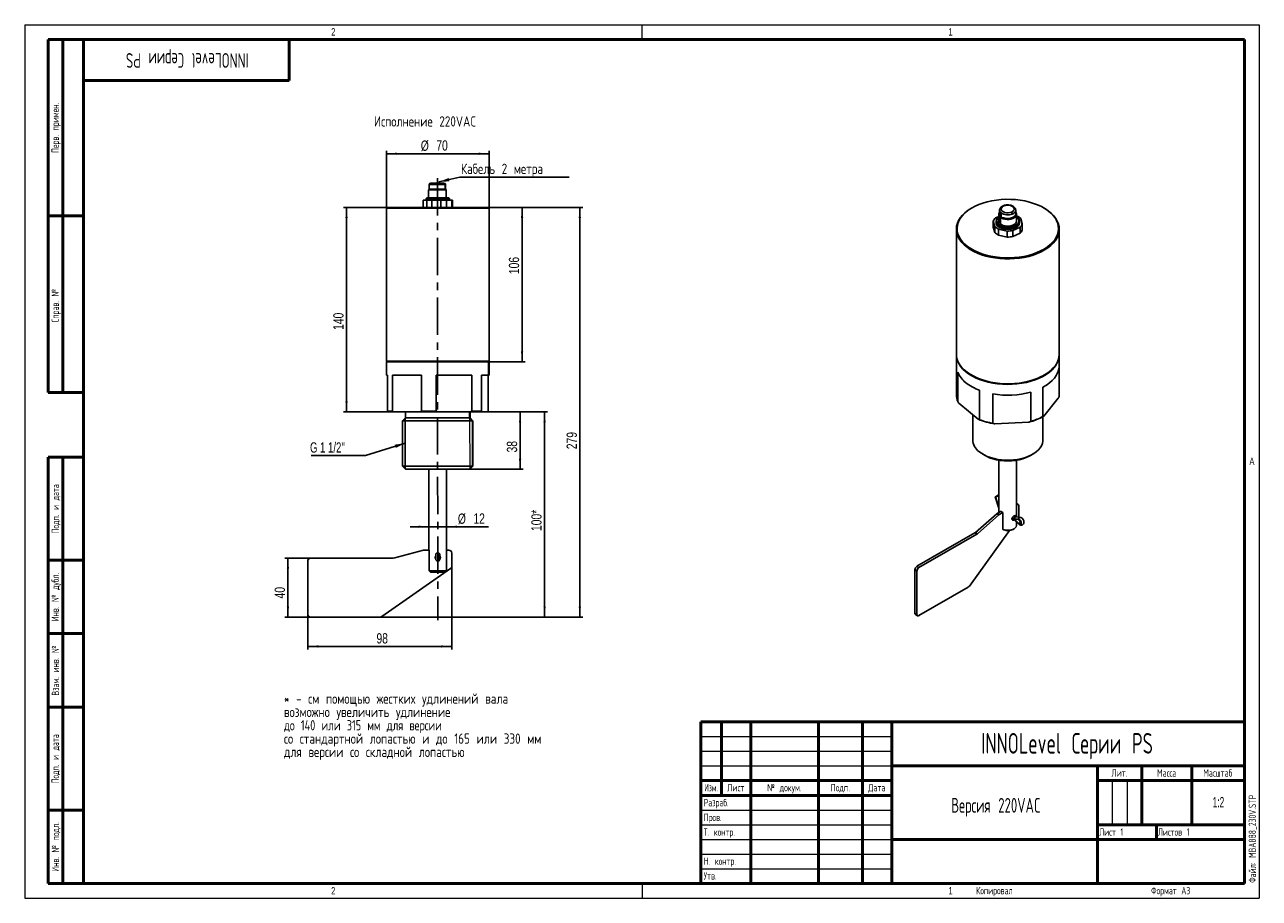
# Model space of a CAD drawing. Header units: millimetres. Extents: x 0 to 420, y 0 to 297.
import ezdxf

# ---------------------------------------------------------------- set-up
doc = ezdxf.new("R2010")
doc.units = ezdxf.units.MM
doc.header["$PDSIZE"] = -1
doc.linetypes.add('CENTERX2', pattern=[20.32, 12.7, -2.54, 2.54, -2.54])
doc.layers.add('ОСЕВЫЕ', color=7, linetype='Continuous')
doc.layers.add('ОСНОВНОЙ', color=7, linetype='Continuous', lineweight=25)
doc.styles.add('SLDTEXTSTYLE0', font='TXT', dxfattribs={"width": 0.75, "bigfont": 'bigfont'})
doc.styles.add('SLDTEXTSTYLE1', font='TXT', dxfattribs={"width": 0.696429, "bigfont": 'bigfont'})
doc.styles.add('SLDTEXTSTYLE2', font='TXT', dxfattribs={"width": 0.605, "bigfont": 'bigfont'})
doc.styles.add('SLDTEXTSTYLE3', font='TXT', dxfattribs={"width": 0.620146, "bigfont": 'bigfont'})
doc.styles.add('SLDTEXTSTYLE4', font='TXT', dxfattribs={"width": 0.605})
doc.styles.add('SLDTEXTSTYLE5', font='TXT', dxfattribs={"width": 0.559127, "bigfont": 'bigfont'})
doc.styles.add('SLDTEXTSTYLE6', font='TXT', dxfattribs={"width": 0.75})
doc.styles.add('SLDTEXTSTYLE7', font='TXT', dxfattribs={"width": 0.694444})
doc.dimstyles.new('SLDDIMSTYLE0', dxfattribs={"dimtxt": 3.5, "dimasz": 3.556, "dimexe": 0, "dimexo": 0.0625, "dimgap": 0.875, "dimtad": 1, "dimdec": 0, "dimlfac": 2, "dimrnd": 1e-09, "dimzin": 12, "dimdsep": 46, "dimtxsty": 'SLDTEXTSTYLE6', "dimsah": 1, "dimcen": 0.09, "dimadec": 0, "dimazin": 3, "dimtfac": 1, "dimtdec": 0, "dimtofl": 0, "dimtmove": 0, "dimatfit": 3, "dimfxl": 0, "dimfrac": 2, "dimtolj": 1, "dimtzin": 12, "dimarcsym": 0})
doc.dimstyles.new('SLDDIMSTYLE1', dxfattribs={"dimtxt": 3.5, "dimasz": 3.556, "dimexe": 0, "dimexo": 0.0625, "dimgap": 0.875, "dimtad": 1, "dimdec": 0, "dimlfac": 2, "dimrnd": 1e-09, "dimzin": 12, "dimdsep": 46, "dimtxsty": 'SLDTEXTSTYLE6', "dimsah": 1, "dimcen": 0.09, "dimadec": 0, "dimazin": 3, "dimtfac": 1, "dimtdec": 0, "dimtmove": 0, "dimatfit": 0, "dimfxl": 0, "dimfrac": 2, "dimtolj": 1, "dimtzin": 12, "dimarcsym": 0})
doc.dimstyles.new('SLDDIMSTYLE2', dxfattribs={"dimtxt": 0.18, "dimasz": 3.556, "dimexe": 0, "dimexo": 0.0625, "dimgap": 0, "dimtad": 0, "dimtih": 1, "dimtoh": 1, "dimdec": 0, "dimrnd": 1e-09, "dimzin": 0, "dimdsep": 46, "dimtxsty": 'Standard', "dimsah": 1, "dimcen": 0.09, "dimadec": 0, "dimazin": 0, "dimtfac": 3.556, "dimtdec": 0, "dimtofl": 0, "dimtmove": 0, "dimatfit": 3, "dimfxl": 0, "dimfrac": 2, "dimtolj": 1, "dimtzin": 0, "dimarcsym": 0})
doc.dimstyles.new('SLDDIMSTYLE3', dxfattribs={"dimtxt": 0.18, "dimasz": 3.556, "dimexe": 0, "dimexo": 0.0625, "dimgap": 0, "dimtad": 0, "dimtih": 1, "dimtoh": 1, "dimdec": 0, "dimrnd": 1e-09, "dimzin": 0, "dimdsep": 46, "dimtxsty": 'Standard', "dimsah": 1, "dimcen": 0.09, "dimadec": 0, "dimazin": 0, "dimtfac": 3.556, "dimtdec": 0, "dimtofl": 0, "dimtmove": 0, "dimatfit": 3, "dimfxl": 0, "dimfrac": 2, "dimtolj": 1, "dimtzin": 0, "dimarcsym": 0})

# ---------------------------------------------------------------- blocks, each defined once
blk = doc.blocks.new('SW_NOTE_0')
at = {"layer": 'ОСЕВЫЕ', "color": 0, "char_height": 3.5, "attachment_point": 1}
for s, insert, style in [('* - см помощью жестких удлинений вала', (0, 4.51), 'SLDTEXTSTYLE0'), ('возможно увеличить удлинение', (0, -0.01), 'SLDTEXTSTYLE0'), ('до 140 или 315 мм для версии', (0, -4.54), 'SLDTEXTSTYLE1'), ('со стандартной лопастью и до 165 или 330 мм', (0, -9.07), 'SLDTEXTSTYLE0'), ('для версии со складной лопастью', (0, -13.59), 'SLDTEXTSTYLE0')]:
    blk.add_mtext(s, dxfattribs=dict(at, insert=insert, style=style))
blk = doc.blocks.new('_D')
at = {"layer": 'ОСЕВЫЕ'}
for p, q in [((140.39, 234.87), (108.48, 234.87)), ((109.48, 234.87), (109.48, 165.37)), ((125.63, 165.37), (108.48, 165.37))]:
    blk.add_line(p, q, dxfattribs=at)
for points in [[(109.48, 234.87), (109.1, 231.32), (109.86, 231.32)], [(109.48, 165.37), (109.86, 168.93), (109.1, 168.93)]]:
    blk.add_solid(points, dxfattribs=at)
at = {"layer": 'ОСЕВЫЕ', "insert": (104.97, 193.23), "char_height": 3.5, "attachment_point": 1, "rotation": 90, "style": 'SLDTEXTSTYLE6'}
blk.add_mtext('140', dxfattribs=at)
blk = doc.blocks.new('_D_1')
at = {"layer": 'ОСЕВЫЕ'}
for p, q in [((140.39, 234.87), (170.21, 234.87)), ((169.21, 234.87), (169.21, 182.37)), ((157.76, 182.37), (170.21, 182.37))]:
    blk.add_line(p, q, dxfattribs=at)
for points in [[(169.21, 234.87), (168.83, 231.32), (169.59, 231.32)], [(169.21, 182.37), (169.59, 185.93), (168.83, 185.93)]]:
    blk.add_solid(points, dxfattribs=at)
at = {"layer": 'ОСЕВЫЕ', "insert": (164.7, 212.19), "char_height": 3.5, "attachment_point": 1, "rotation": 90, "style": 'SLDTEXTSTYLE6'}
blk.add_mtext('106', dxfattribs=at)
blk = doc.blocks.new('_D_2')
at = {"layer": 'ОСЕВЫЕ'}
for p, q in [((140.46, 165.37), (169.53, 165.37)), ((168.53, 165.37), (168.53, 145.87)), ((151.31, 145.87), (169.53, 145.87))]:
    blk.add_line(p, q, dxfattribs=at)
for points in [[(168.53, 165.37), (168.15, 161.82), (168.91, 161.82)], [(168.53, 145.87), (168.91, 149.43), (168.15, 149.43)]]:
    blk.add_solid(points, dxfattribs=at)
at = {"layer": 'ОСЕВЫЕ', "insert": (164.02, 151.57), "char_height": 3.5, "attachment_point": 1, "rotation": 90, "style": 'SLDTEXTSTYLE6'}
blk.add_mtext('38', dxfattribs=at)
blk = doc.blocks.new('_D_3')
at = {"layer": 'ОСЕВЫЕ'}
for p, q in [((140.46, 165.37), (177.85, 165.37)), ((176.85, 165.37), (176.85, 95.62)), ((120.97, 95.62), (177.85, 95.62))]:
    blk.add_line(p, q, dxfattribs=at)
for points in [[(176.85, 165.37), (176.47, 161.82), (177.23, 161.82)], [(176.85, 95.62), (177.23, 99.18), (176.47, 99.18)]]:
    blk.add_solid(points, dxfattribs=at)
at = {"layer": 'ОСЕВЫЕ', "insert": (172.34, 124.86), "char_height": 3.5, "attachment_point": 1, "rotation": 90, "style": 'SLDTEXTSTYLE6'}
blk.add_mtext('100*', dxfattribs=at)
blk = doc.blocks.new('_D_4')
at = {"layer": 'ОСЕВЫЕ'}
for p, q in [((140.39, 234.87), (189.85, 234.87)), ((188.85, 234.87), (188.85, 95.62)), ((120.97, 95.62), (189.85, 95.62))]:
    blk.add_line(p, q, dxfattribs=at)
for points in [[(188.85, 234.87), (188.47, 231.32), (189.23, 231.32)], [(188.85, 95.62), (189.23, 99.18), (188.47, 99.18)]]:
    blk.add_solid(points, dxfattribs=at)
at = {"layer": 'ОСЕВЫЕ', "insert": (184.34, 152.68), "char_height": 3.5, "attachment_point": 1, "rotation": 90, "style": 'SLDTEXTSTYLE6'}
blk.add_mtext('279', dxfattribs=at)
blk = doc.blocks.new('_D_5')
at = {"layer": 'ОСЕВЫЕ'}
for p, q in [((123.03, 234.62), (123.03, 254.12)), ((123.03, 253.12), (158.03, 253.12)), ((158.03, 234.62), (158.03, 254.12))]:
    blk.add_line(p, q, dxfattribs=at)
for points in [[(123.03, 253.12), (126.59, 252.74), (126.59, 253.5)], [(158.03, 253.12), (154.47, 253.5), (154.47, 252.74)]]:
    blk.add_solid(points, dxfattribs=at)
at = {"layer": 'ОСЕВЫЕ', "char_height": 3.5, "attachment_point": 1, "style": 'SLDTEXTSTYLE6'}
for s, insert in [('%%c', (134.75, 257.63)), ('70', (140.03, 257.69))]:
    blk.add_mtext(s, dxfattribs=dict(at, insert=insert))
blk = doc.blocks.new('_D_6')
at = {"layer": 'ОСЕВЫЕ'}
for p, q in [((137.53, 126.31), (131.18, 126.31)), ((137.53, 126.31), (143.53, 126.31)), ((143.53, 126.31), (157.82, 126.31))]:
    blk.add_line(p, q, dxfattribs=at)
for points in [[(137.53, 126.31), (133.97, 126.69), (133.97, 125.93)], [(143.53, 126.31), (147.09, 125.93), (147.09, 126.69)]]:
    blk.add_solid(points, dxfattribs=at)
at = {"layer": 'ОСЕВЫЕ', "char_height": 3.5, "attachment_point": 1, "style": 'SLDTEXTSTYLE6'}
for s, insert in [('%%c', (147.37, 130.82)), ('12', (152.64, 130.87))]:
    blk.add_mtext(s, dxfattribs=dict(at, insert=insert))
blk = doc.blocks.new('_D_7')
at = {"layer": 'ОСЕВЫЕ'}
for p, q in [((97.28, 115.62), (88.54, 115.62)), ((89.54, 115.62), (89.54, 95.62)), ((97.28, 95.62), (88.54, 95.62))]:
    blk.add_line(p, q, dxfattribs=at)
for points in [[(89.54, 115.62), (89.16, 112.07), (89.92, 112.07)], [(89.54, 95.62), (89.92, 99.18), (89.16, 99.18)]]:
    blk.add_solid(points, dxfattribs=at)
at = {"layer": 'ОСЕВЫЕ', "insert": (85.03, 101.95), "char_height": 3.5, "attachment_point": 1, "rotation": 90, "style": 'SLDTEXTSTYLE6'}
blk.add_mtext('40', dxfattribs=at)
blk = doc.blocks.new('_D_8')
at = {"layer": 'ОСЕВЫЕ'}
for p, q in [((145.28, 112.89), (145.28, 84.62)), ((96.28, 96.62), (96.28, 84.62)), ((96.28, 85.62), (145.28, 85.62))]:
    blk.add_line(p, q, dxfattribs=at)
for points in [[(96.28, 85.62), (99.84, 85.24), (99.84, 86)], [(145.28, 85.62), (141.72, 86), (141.72, 85.24)]]:
    blk.add_solid(points, dxfattribs=at)
at = {"layer": 'ОСЕВЫЕ', "insert": (119.67, 90.13), "char_height": 3.5, "attachment_point": 1, "style": 'SLDTEXTSTYLE6'}
blk.add_mtext('98', dxfattribs=at)
blk = doc.blocks.new('SW_NOTE_0_1')
at = {"layer": 'ОСЕВЫЕ', "color": 0}
blk.add_line((-18.48, 0), (0, 0), dxfattribs=at)
at = {"layer": 'ОСЕВЫЕ', "color": 0, "insert": (-18.89, 4.53), "char_height": 3.5, "attachment_point": 1, "style": 'SLDTEXTSTYLE7'}
blk.add_mtext("G 1 1/2''", dxfattribs=at)
blk = doc.blocks.new('SW_NOTE_0_2')
at = {"layer": 'ОСЕВЫЕ', "color": 0}
blk.add_line((37.18, 0), (0, 0), dxfattribs=at)
at = {"layer": 'ОСЕВЫЕ', "color": 0, "insert": (0.36, 4.63), "char_height": 3.5, "attachment_point": 1, "style": 'SLDTEXTSTYLE0'}
blk.add_mtext('Кабель 2 метра', dxfattribs=at)

msp = doc.modelspace()

# ---------------------------------------------------------------- linework, layer by layer
at = {"color": 7, "linetype": 'Continuous', "lineweight": 18}
for p, q in [((0, 297), (420, 297)), ((0, 297), (0, 0)), ((420, 297), (420, 0)), ((151.5, 146.01), (151.47, 163.27)), ((230, 55), (295, 55)), ((230, 50), (295, 50)), ((230, 45), (295, 45)), ((370, 40), (370, 25)), ((375, 40), (375, 25)), ((230, 30), (295, 30)), ((230, 25), (295, 25)), ((230, 20), (295, 20)), ((230, 15), (295, 15)), ((230, 10), (295, 10)), ((0, 0), (420, 0))]:
    msp.add_line(p, q, dxfattribs=at)
at = {"color": 7, "linetype": 'Continuous', "lineweight": 50}
for p, q in [((8, 172), (8, 292)), ((20, 292), (8, 292)), ((8, 172), (8, 292)), ((13, 172), (13, 292)), ((13, 172), (13, 292)), ((20, 292), (20, 5)), ((415, 292), (20, 292)), ((20, 292), (20, 5)), ((90, 278), (90, 292)), ((415, 5), (415, 292)), ((20, 278), (90, 278)), ((8, 232), (20, 232)), ((8, 172), (20, 172)), ((8, 5), (8, 150)), ((8, 150), (20, 150)), ((13, 5), (13, 150)), ((20, 115), (8, 115)), ((20, 90), (8, 90)), ((20, 65), (8, 65)), ((230, 60), (415, 60)), ((230, 60), (230, 5)), ((237, 35), (237, 60)), ((247, 60), (247, 5)), ((270, 60), (270, 5)), ((285, 60), (285, 5)), ((295, 60), (295, 5)), ((295, 45), (415, 45)), ((365, 45), (365, 5)), ((380, 45), (380, 25)), ((397, 45), (397, 25)), ((230, 40), (295, 40)), ((365, 40), (415, 40)), ((230, 35), (295, 35)), ((8, 30), (20, 30)), ((365, 25), (415, 25)), ((385, 25), (385, 20)), ((295, 20), (415, 20)), ((8, 5), (20, 5)), ((20, 5), (415, 5))]:
    msp.add_line(p, q, dxfattribs=at)
at = {"color": 7, "linetype": 'Continuous', "lineweight": 25}
for p, q in [((137.63, 241.12), (137.38, 240.87)), ((137.38, 240.87), (137.38, 238.12)), ((137.38, 240.87), (143.34, 240.87)), ((137.63, 242.62), (137.63, 241.12)), ((143.09, 241.12), (137.63, 241.12)), ((139.99, 243.12), (138.13, 243.12)), ((139.9, 242.62), (143.09, 242.62)), ((142.63, 243.12), (139.99, 243.12)), ((143.09, 241.12), (143.09, 242.62)), ((143.09, 241.12), (143.34, 240.87)), ((143.13, 241.12), (143.09, 241.12)), ((143.13, 241.12), (143.13, 242.62)), ((143.38, 240.87), (143.13, 241.12)), ((143.34, 238.12), (143.34, 240.87)), ((143.34, 240.87), (143.38, 240.87)), ((143.38, 238.12), (143.38, 240.87)), ((135.53, 237.37), (135.53, 234.87)), ((135.55, 237.37), (135.53, 237.37)), ((135.55, 237.37), (135.55, 234.87)), ((135.55, 237.37), (136.82, 237.37)), ((136.78, 238.12), (136.53, 237.87)), ((136.53, 237.87), (136.53, 237.37)), ((136.53, 237.87), (144.51, 237.87)), ((144.26, 238.12), (136.78, 238.12)), ((136.82, 234.87), (136.82, 237.37)), ((138.47, 237.37), (136.82, 237.37)), ((138.47, 237.37), (138.47, 234.87)), ((138.47, 237.37), (141.57, 237.37)), ((141.57, 234.87), (141.57, 237.37)), ((143.44, 237.37), (141.57, 237.37)), ((143.44, 237.37), (143.44, 234.87)), ((143.44, 237.37), (145.29, 237.37)), ((144.26, 238.12), (144.51, 237.87)), ((144.28, 238.12), (144.26, 238.12)), ((144.53, 237.87), (144.28, 238.12)), ((144.51, 237.37), (144.51, 237.87)), ((144.51, 237.87), (144.53, 237.87)), ((144.53, 237.37), (144.53, 237.87)), ((145.29, 234.87), (145.29, 237.37)), ((145.53, 237.37), (145.29, 237.37)), ((145.53, 234.87), (145.53, 237.37)), ((20, 232), (8, 232)), ((123.28, 234.87), (123.03, 234.62)), ((123.03, 234.62), (123.03, 182.62)), ((137.44, 234.62), (123.03, 234.62)), ((123.28, 234.87), (137.48, 234.87)), ((137.48, 234.87), (137.44, 234.62)), ((158.03, 234.62), (137.44, 234.62)), ((137.48, 234.87), (157.78, 234.87)), ((158.03, 234.62), (157.78, 234.87)), ((158.03, 182.62), (158.03, 234.62)), ((322.24, 234.73), (322.07, 234.63)), ((331.39, 231.84), (330.25, 231.31)), ((331.39, 232.5), (331.39, 230.25)), ((331.64, 233.93), (331.64, 232.7)), ((332.14, 231.8), (331.93, 231.51)), ((331.93, 229.27), (331.93, 231.51)), ((332.14, 231.8), (332.14, 233.02)), ((337.14, 232.7), (337.14, 233.93)), ((337.39, 230.25), (337.39, 232.5)), ((337.62, 231.96), (337.39, 232.01)), ((337.56, 231.59), (337.39, 231.7)), ((339.38, 229.26), (338.9, 231.04)), ((346.82, 234.63), (346.64, 234.73)), ((316.94, 227.49), (316.94, 185.03)), ((329.51, 230.2), (329.99, 228.42)), ((329.51, 230.2), (329.51, 228.16)), ((329.99, 226.38), (329.51, 228.16)), ((329.99, 226.38), (329.99, 228.42)), ((330.44, 230.14), (330.44, 229.73)), ((331.27, 227.5), (334.18, 226.85)), ((331.27, 227.5), (331.27, 225.46)), ((331.52, 228.99), (331.33, 228.69)), ((331.33, 228.29), (331.33, 228.69)), ((334.18, 224.81), (334.18, 226.85)), ((336.2, 227.03), (338.64, 228.16)), ((336.2, 227.03), (336.2, 224.99)), ((338.44, 229.73), (338.44, 230.14)), ((338.64, 226.12), (338.64, 228.16)), ((339.38, 229.26), (339.38, 227.22)), ((351.94, 185.03), (351.94, 227.49)), ((334.18, 224.81), (331.27, 225.46)), ((338.64, 226.12), (336.2, 224.99)), ((344.3, 219.52), (344.44, 219.2)), ((316.94, 184.82), (316.94, 171.15)), ((351.94, 171.15), (351.94, 184.82)), ((123.03, 182.62), (123.28, 182.37)), ((123.03, 182.62), (137.44, 182.62)), ((123.03, 182.37), (123.03, 177.87)), ((157.76, 182.37), (123.03, 182.37)), ((137.44, 182.62), (158.03, 182.62)), ((137.48, 182.37), (137.44, 182.62)), ((157.76, 182.37), (157.76, 177.87)), ((158.03, 182.37), (157.76, 182.37)), ((157.78, 182.37), (158.03, 182.62)), ((158.03, 177.87), (158.03, 182.37)), ((123.03, 177.87), (123.39, 177.87)), ((123.39, 177.87), (123.39, 165.62)), ((125.08, 177.87), (135.01, 177.87)), ((125.08, 165.62), (125.08, 177.87)), ((135.01, 177.87), (135.01, 165.62)), ((139.93, 177.87), (152.15, 177.87)), ((139.93, 165.62), (139.93, 177.87)), ((152.15, 177.87), (152.15, 165.62)), ((155.38, 177.87), (157.76, 177.87)), ((155.38, 165.62), (155.38, 177.87)), ((157.67, 177.87), (157.67, 165.62)), ((157.76, 177.87), (158.03, 177.87)), ((317.4, 168.87), (317.4, 178.87)), ((322.07, 177.89), (322.24, 177.78)), ((344.3, 176.65), (344.44, 176.73)), ((346.64, 177.78), (346.82, 177.89)), ((351.91, 180.55), (351.91, 170.55)), ((324.81, 172.71), (324.81, 162.71)), ((346.39, 163.76), (346.39, 173.77)), ((324.41, 162.84), (317.8, 168.33)), ((329.34, 161.48), (329.34, 171.49)), ((342.28, 172.12), (342.28, 162.11)), ((351.61, 169.98), (346.69, 163.93)), ((125.08, 165.62), (123.39, 165.62)), ((123.51, 165.37), (125.63, 165.37)), ((134.47, 165.37), (125.63, 165.37)), ((129.53, 165.37), (129.53, 163.32)), ((134.47, 165.37), (140.6, 165.37)), ((139.93, 165.62), (135.01, 165.62)), ((151.49, 165.37), (140.6, 165.37)), ((151.36, 165.37), (151.36, 163.32)), ((151.49, 165.37), (155.5, 165.37)), ((151.53, 163.32), (151.53, 165.37)), ((155.38, 165.62), (152.15, 165.62)), ((157.55, 165.37), (155.5, 165.37)), ((322.49, 164.43), (322.49, 155.84)), ((129.53, 163.32), (128.58, 162.37)), ((128.58, 162.37), (128.58, 146.87)), ((152.29, 162.37), (128.58, 162.37)), ((151.36, 163.32), (129.53, 163.32)), ((151.36, 163.32), (152.29, 162.37)), ((151.53, 163.32), (151.36, 163.32)), ((152.48, 162.37), (151.53, 163.32)), ((152.29, 162.37), (152.29, 146.87)), ((152.48, 162.37), (152.29, 162.37)), ((152.48, 146.87), (152.48, 162.37)), ((341.58, 161.88), (330.04, 161.31)), ((346.39, 155.84), (346.39, 163.76)), ((325.99, 150.96), (326.7, 150.55)), ((331.44, 148.94), (331.44, 131.22)), ((337.44, 129.69), (337.44, 148.94)), ((342.19, 150.55), (342.9, 150.96)), ((128.58, 146.87), (129.58, 145.87)), ((152.29, 146.87), (128.58, 146.87)), ((129.58, 145.87), (151.31, 145.87)), ((137.53, 145.87), (137.53, 118.37)), ((143.53, 145.87), (143.53, 118.37)), ((151.31, 145.87), (152.29, 146.87)), ((151.31, 145.87), (151.48, 145.87)), ((151.48, 145.87), (152.48, 146.87)), ((152.48, 146.87), (152.29, 146.87)), ((330.18, 136.49), (331.41, 132.67)), ((330.98, 136.97), (330.21, 136.53)), ((331.44, 136.07), (331.15, 136.98)), ((330.66, 130.74), (323.41, 124.37)), ((331.37, 130.33), (324.12, 123.96)), ((331.37, 130.33), (330.66, 130.74)), ((332.01, 131.55), (330.84, 130.87)), ((330.84, 130.87), (331.55, 130.46)), ((332.73, 131.15), (331.55, 130.46)), ((331.98, 131.57), (331.98, 131.53)), ((332.73, 125.43), (332.73, 131.15)), ((337.97, 133.93), (337.44, 134.23)), ((337.47, 133.88), (337.44, 133.87)), ((338.17, 129.82), (338.17, 133.47)), ((335.88, 129.16), (336.49, 128.81)), ((335.95, 129.35), (336.42, 129.08)), ((337.22, 129.76), (336.69, 130.07)), ((336.75, 129.05), (338.05, 128.86)), ((338.05, 127.3), (336.75, 128.62)), ((336.75, 128.62), (336.76, 128.59)), ((336.76, 128.59), (338.07, 127.27)), ((336.81, 128.94), (338.11, 128.76)), ((338.15, 127.43), (336.84, 128.75)), ((337.21, 129.77), (337.22, 129.76)), ((338.69, 129.51), (337.38, 129.7)), ((337.44, 126.85), (337.44, 127.9)), ((338.94, 127.9), (338.1, 128.76)), ((338.92, 127.87), (338.15, 127.43)), ((323.23, 124.24), (303.53, 112.86)), ((323.94, 123.83), (304.23, 112.45)), ((321.39, 106.17), (335.03, 125.04)), ((323.94, 123.83), (323.23, 124.24)), ((323.41, 124.37), (324.12, 123.96)), ((336.21, 125.42), (336.57, 125.63)), ((135.66, 118.34), (125.41, 115.65)), ((137.58, 118.37), (135.91, 118.37)), ((137.58, 111.37), (137.58, 118.37)), ((143.48, 111.37), (143.48, 118.37)), ((144.28, 118.37), (143.48, 118.37)), ((96.28, 114.62), (96.28, 96.62)), ((125.15, 115.62), (97.28, 115.62)), ((139.89, 117.04), (139.89, 115.09)), ((141.18, 115.09), (141.18, 117.04)), ((145.28, 112.89), (145.28, 117.37)), ((121.54, 95.8), (144.85, 112.07)), ((137.58, 111.37), (143.48, 111.37)), ((142.98, 110.87), (138.09, 110.87)), ((303.53, 111.23), (302.82, 111.63)), ((302.82, 111.63), (302.82, 96.94)), ((303.53, 112.86), (304.23, 112.45)), ((303.53, 111.23), (303.53, 96.53)), ((304.23, 96.12), (320.98, 105.79)), ((302.82, 96.94), (303.53, 96.53)), ((97.28, 95.62), (120.97, 95.62)), ((303.03, 96.48), (303.73, 96.07))]:
    msp.add_line(p, q, dxfattribs=at)
at = {"color": 8, "linetype": 'Continuous', "lineweight": 25}
for p, q in [((137.63, 242.62), (139.9, 242.62)), ((143.09, 242.62), (143.13, 242.62)), ((337.39, 231.69), (337.56, 231.59)), ((330.25, 136.49), (331.44, 132.76)), ((337.47, 133.88), (337.44, 133.89)), ((336.41, 128.89), (335.89, 129.19)), ((336.47, 129.04), (335.95, 129.34)), ((335.98, 129.42), (336.41, 129.17)), ((336.41, 128.89), (336.49, 128.81)), ((337.1, 128.9), (336.84, 128.75)), ((338.92, 127.87), (338.04, 128.77)), ((338.05, 127.3), (338.07, 127.27)), ((139.9, 117.09), (139.9, 115.04)), ((141.16, 117.09), (141.16, 115.04))]:
    msp.add_line(p, q, dxfattribs=at)
at = {"color": 7, "linetype": 'Continuous', "lineweight": 25, "flags": 128}
for points in [[(324.59, 235.87), (323.29, 235.29), (322.09, 234.64), (321, 233.93), (320.04, 233.17), (319.2, 232.35), (318.5, 231.49), (317.95, 230.6), (317.54, 229.68), (317.29, 228.75), (317.2, 227.8), (317.26, 226.85), (317.47, 225.92), (317.84, 224.99), (318.36, 224.09), (319.03, 223.23), (319.83, 222.4), (320.77, 221.62), (321.83, 220.9), (323.01, 220.24), (324.28, 219.64), (325.66, 219.12), (327.11, 218.68), (328.62, 218.32), (330.19, 218.04), (331.8, 217.85), (333.43, 217.75), (335.08, 217.74), (336.71, 217.82), (338.33, 217.99), (339.91, 218.25), (341.44, 218.59), (342.9, 219.01), (344.3, 219.52)], [(344.3, 219.52), (345.6, 220.1), (346.8, 220.74), (347.89, 221.45), (348.85, 222.22), (349.69, 223.03), (350.39, 223.89), (350.94, 224.78), (351.35, 225.7), (351.6, 226.64), (351.69, 227.58), (351.63, 228.53), (351.42, 229.47), (351.05, 230.39), (350.53, 231.29), (349.86, 232.16), (349.06, 232.98), (348.12, 233.76), (347.06, 234.48), (345.88, 235.15), (344.6, 235.74), (343.23, 236.26), (341.78, 236.7), (340.26, 237.07), (338.69, 237.34), (337.09, 237.53), (335.45, 237.63), (333.81, 237.64), (332.18, 237.56), (330.56, 237.4), (328.98, 237.14), (327.45, 236.8), (325.98, 236.37), (324.59, 235.87)], [(335.68, 233.27), (335.16, 233.11), (334.58, 233.04), (334, 233.06), (333.44, 233.16), (332.94, 233.34), (332.55, 233.6), (332.28, 233.9), (332.15, 234.23), (332.18, 234.57), (332.36, 234.89), (332.67, 235.17), (333.11, 235.4)], [(333.11, 235.4), (333.63, 235.56), (334.2, 235.63), (334.79, 235.62), (335.35, 235.51), (335.85, 235.33), (336.24, 235.08), (336.51, 234.78), (336.64, 234.45), (336.61, 234.11), (336.43, 233.78), (336.11, 233.5), (335.68, 233.27)], [(344.44, 219.2), (343.03, 218.68), (341.54, 218.25), (339.99, 217.91), (338.38, 217.64), (336.74, 217.47), (335.08, 217.39), (333.42, 217.4), (331.76, 217.5), (330.13, 217.7), (328.54, 217.98), (327, 218.35), (325.53, 218.8), (324.14, 219.32), (322.84, 219.93), (321.65, 220.6), (320.57, 221.33), (319.62, 222.12), (318.8, 222.96), (318.13, 223.84), (317.6, 224.75), (317.22, 225.69), (317.01, 226.64), (316.95, 227.6), (317.04, 228.56), (317.3, 229.51), (317.71, 230.44), (318.27, 231.35), (318.98, 232.22), (319.83, 233.04), (320.81, 233.82), (321.91, 234.54), (322.07, 234.63)], [(331.33, 228.69), (331.88, 228.37), (332.52, 228.12), (333.24, 227.94), (334.01, 227.85), (334.8, 227.84), (335.57, 227.93), (336.29, 228.09), (336.95, 228.34), (337.51, 228.66), (337.95, 229.03), (338.26, 229.45), (338.42, 229.89), (338.43, 230.35), (338.28, 230.79), (337.99, 231.21), (337.56, 231.59)], [(337.37, 231.7), (337.79, 231.32), (338.07, 230.9), (338.19, 230.45), (338.15, 230), (337.94, 229.56), (337.58, 229.16), (337.09, 228.81), (336.48, 228.53), (335.78, 228.32), (335.02, 228.21), (334.24, 228.18), (333.46, 228.26), (332.73, 228.42), (332.07, 228.67), (331.52, 228.99)], [(331.93, 231.51), (332.37, 231.22), (332.92, 230.99), (333.54, 230.84), (334.2, 230.77), (334.87, 230.79), (335.52, 230.89), (336.11, 231.08), (336.61, 231.33), (337.01, 231.65), (337.27, 232), (337.39, 232.39), (337.36, 232.77), (337.18, 233.15), (337.14, 233.19)], [(337.14, 232.7), (337.12, 232.52), (336.97, 232.15), (336.66, 231.81), (336.22, 231.52), (335.68, 231.3), (335.06, 231.16), (334.4, 231.12), (333.75, 231.16), (333.12, 231.3), (332.58, 231.51), (332.14, 231.8)], [(346.82, 234.63), (347.24, 234.38), (348.32, 233.65), (349.27, 232.86), (350.09, 232.02), (350.76, 231.14), (351.29, 230.23), (351.66, 229.29), (351.88, 228.34), (351.94, 227.38), (351.85, 226.42), (351.59, 225.47), (351.18, 224.54), (350.62, 223.63), (349.91, 222.76), (349.06, 221.93), (348.08, 221.16), (346.98, 220.44), (345.76, 219.78), (344.44, 219.2)], [(338.44, 229.73), (338.42, 229.48), (338.26, 229.04), (337.95, 228.62), (337.51, 228.25), (336.95, 227.93), (336.29, 227.69), (335.57, 227.52), (334.8, 227.43), (334.01, 227.44), (333.24, 227.53), (332.52, 227.71), (331.88, 227.96), (331.33, 228.29)], [(337.39, 230.25), (337.39, 230.14), (337.27, 229.76), (337.01, 229.4), (336.61, 229.09), (336.11, 228.83), (335.52, 228.65), (334.87, 228.54), (334.2, 228.53), (333.54, 228.59), (332.92, 228.75), (332.37, 228.97), (331.93, 229.27)], [(316.94, 185.03), (317.01, 184.18), (317.22, 183.23), (317.6, 182.29), (318.13, 181.38), (318.8, 180.5), (319.62, 179.66), (320.57, 178.87), (321.65, 178.14), (322.84, 177.47), (324.14, 176.86), (325.53, 176.34), (327, 175.89), (328.54, 175.52), (330.13, 175.24), (331.76, 175.04), (333.42, 174.94), (335.08, 174.93), (336.74, 175.01), (338.38, 175.18), (339.99, 175.45), (341.54, 175.79), (343.03, 176.22), (344.44, 176.73)], [(320.08, 179.05), (319.19, 179.87), (318.45, 180.73), (317.84, 181.62), (317.39, 182.55), (317.1, 183.5), (316.96, 184.45), (316.94, 184.93)], [(351.94, 184.93), (351.91, 184.23), (351.74, 183.28), (351.4, 182.33), (350.92, 181.42), (350.28, 180.53), (349.5, 179.68), (348.59, 178.87), (347.54, 178.12), (346.38, 177.44), (345.11, 176.81), (343.74, 176.27), (342.29, 175.79), (340.77, 175.4), (339.19, 175.1), (337.57, 174.88), (335.92, 174.76), (334.25, 174.72), (332.59, 174.78), (330.94, 174.93), (329.33, 175.16), (327.76, 175.49), (326.25, 175.9), (324.82, 176.39), (323.48, 176.95), (322.23, 177.59), (321.09, 178.29), (320.08, 179.05)], [(344.44, 176.73), (345.76, 177.32), (346.98, 177.98), (348.08, 178.7), (349.06, 179.47), (349.91, 180.3), (350.62, 181.17), (351.18, 182.08), (351.59, 183.01), (351.85, 183.96), (351.94, 184.92), (351.94, 185.03)], [(344.3, 176.65), (342.9, 176.15), (341.44, 175.72), (339.91, 175.38), (338.33, 175.12), (336.71, 174.95), (335.08, 174.87), (333.43, 174.88), (331.8, 174.98), (330.19, 175.17), (328.62, 175.45), (327.11, 175.81), (325.66, 176.26), (324.28, 176.78), (323.01, 177.37), (322.24, 177.78)], [(346.64, 177.78), (345.6, 177.23), (344.3, 176.65)], [(346.39, 173.77), (347.55, 174.45), (348.59, 175.2), (349.5, 176), (350.28, 176.85), (350.92, 177.74), (351.4, 178.66), (351.74, 179.6), (351.91, 180.55)], [(351.94, 171.15), (351.94, 170.91), (351.91, 170.55)], [(346.39, 155.84), (346.37, 155.39), (346.21, 154.62), (345.9, 153.87), (345.44, 153.14), (344.85, 152.44), (344.13, 151.79), (343.28, 151.19), (342.32, 150.65), (341.27, 150.17), (340.13, 149.77), (338.91, 149.44), (337.65, 149.19), (336.34, 149.02), (335, 148.95), (333.66, 148.95), (332.33, 149.05), (331.03, 149.23), (329.77, 149.49), (328.57, 149.83), (327.44, 150.25), (326.4, 150.74), (325.46, 151.29), (324.63, 151.9)], [(326.7, 150.55), (327.21, 150.27), (328.26, 149.8), (329.39, 149.41), (330.6, 149.1), (331.86, 148.88), (333.16, 148.74), (334.48, 148.7), (335.8, 148.75), (337.1, 148.89), (338.36, 149.12), (339.57, 149.43), (340.7, 149.83), (341.74, 150.3), (342.19, 150.55)], [(330.21, 136.53), (330.2, 136.52), (330.18, 136.51), (330.18, 136.5), (330.18, 136.49), (330.19, 136.48), (330.21, 136.48), (330.22, 136.48), (330.25, 136.49)], [(330.25, 136.49), (330.43, 136.53), (330.61, 136.59), (330.78, 136.66), (330.93, 136.73), (331.05, 136.81), (331.12, 136.88), (331.16, 136.95), (331.14, 137)], [(331.44, 131.23), (331.42, 131.22), (331.42, 131.2)], [(332.73, 125.43), (333.34, 125.24), (334.01, 125.14), (334.71, 125.12), (335.39, 125.21), (336.02, 125.38), (336.57, 125.62), (337, 125.94), (337.29, 126.3), (337.43, 126.7), (337.44, 126.85)], [(338.15, 128.76), (338.41, 128.66), (338.66, 128.43), (338.86, 128.11), (338.97, 127.77), (338.97, 127.47), (338.86, 127.25), (338.66, 127.17), (338.41, 127.23), (338.15, 127.43)]]:
    msp.add_lwpolyline(points, dxfattribs=at)
at = {"color": 8, "linetype": 'Continuous', "lineweight": 25, "flags": 128}
for points in [[(331.41, 132.67), (331.41, 132.67), (331.42, 132.66), (331.43, 132.66), (331.44, 132.66)], [(336.41, 129.17), (336.49, 129.34), (336.6, 129.5), (336.72, 129.63), (336.85, 129.73), (336.99, 129.78), (337.11, 129.8), (337.21, 129.77)], [(336.75, 129.05), (336.79, 129.23), (336.87, 129.4), (336.97, 129.54), (337.1, 129.64), (337.24, 129.69), (337.38, 129.7), (337.38, 129.7)], [(338.05, 128.86), (338.09, 129.05), (338.17, 129.22), (338.28, 129.35), (338.4, 129.45), (338.54, 129.51), (338.69, 129.51), (338.69, 129.51)], [(338.05, 128.86), (338.32, 128.76), (338.6, 128.53), (338.82, 128.22), (338.98, 127.86), (339.03, 127.52), (338.98, 127.23), (338.82, 127.05), (338.73, 127.01)]]:
    msp.add_lwpolyline(points, dxfattribs=at)
at = {"color": 7, "linetype": 'Continuous', "lineweight": 25}
for centre, radius, start, end in [((138.13, 242.62), 0.5, 90, 180), ((142.63, 242.62), 0.5, 0, 90), ((331.78, 229.48), 2.38, 129.9363, 162.2865), ((332.16, 230.15), 1.67, 117.2218, 240.1718), ((332.28, 230.34), 1.55, 124.9895, 240.6091), ((332.58, 232.49), 1.18, 143.1712, 236.2243), ((332.82, 232.75), 1.18, 182.4894, 234.538), ((334.42, 236.42), 4.1, 236.0958, 292.0735), ((335.04, 232.6), 0.924, 1.415, 46.3277), ((335.99, 228.35), 3.96, 42.8422, 65.8126), ((332.89, 231.12), 3.96, 222.8422, 245.8126), ((332.25, 229.84), 1.81, 183.4444, 239.3319), ((332.69, 230.32), 1.3, 182.7604, 234.267), ((334.45, 235.24), 8.39, 268.1624, 282.0584), ((337.11, 229.99), 2.38, 309.9363, 342.2865), ((337.11, 227.95), 2.38, 309.9363, 342.2865), ((332.89, 229.08), 3.96, 222.8422, 245.8126), ((334.45, 233.2), 8.39, 268.1624, 282.0584), ((325.64, 182.43), 8.98, 203.3671, 231.7365), ((330.55, 188.43), 16.73, 231.2759, 249.9659), ((323.01, 171.16), 6.07, 180.1598, 202.234), ((334.42, 200.31), 29.27, 259.9982, 285.5814), ((336.54, 181.82), 20.57, 284.1892, 299.5715), ((333.59, 185.55), 24.49, 247.9744, 261.663), ((333.57, 186.02), 24.9, 249.4169, 260.2205), ((336.58, 182.24), 20.91, 285.8103, 297.9504), ((327.68, 156.1), 5.19, 182.9419, 234.0855), ((331.1, 136.81), 0.199, 77.1659, 124.6926), ((331.41, 129.9), 1.12, 120.3302, 131.629), ((332.12, 129.49), 1.12, 120.3302, 131.629), ((333.55, 133.48), 2.46, 230.6501, 240.2205), ((333.92, 134.12), 3.2, 240.1702, 248.2012), ((337.74, 133.54), 0.437, 350.786, 129.2033), ((336.53, 128.93), 0.132, 118.8248, 198.7243), ((336.9, 129.99), 0.95, 238.9701, 260.7837), ((335.59, 127.5), 1.62, 44.1159, 59.3958), ((335.56, 127.5), 1.8, 44.1159, 59.3958), ((336.92, 128.59), 0.177, 115.2641, 169.5477), ((338.22, 127.27), 0.177, 115.2641, 169.5477), ((338.64, 127.74), 0.739, 217.0578, 277.1932), ((338.12, 128.81), 0.0595, 262.3631, 301.4394), ((337.02, 129.83), 1.15, 348.1541, 359.5325), ((322.67, 125.21), 1.12, 300.3302, 311.629), ((323.37, 124.8), 1.12, 300.3302, 311.629), ((334.43, 128.83), 3.84, 249.4809, 297.5401), ((135.91, 117.37), 1, 90, 104.6764), ((144.28, 117.37), 1, 0, 90), ((97.28, 114.62), 1, 90, 180), ((125.15, 116.62), 1, 270, 284.6764), ((139.99, 117.04), 0.1, 150.0654, 180), ((139.99, 115.09), 0.1, 180, 209.9346), ((140.53, 116.72), 0.729, 29.9346, 150.0654), ((140.53, 115.4), 0.729, 209.9346, 330.0654), ((141.08, 117.04), 0.1, 0, 29.9346), ((141.08, 115.09), 0.1, 330.0654, 0), ((144.28, 112.89), 1, 304.9118, 0), ((304.35, 111.56), 1.54, 122.6055, 177.3945), ((305.06, 111.16), 1.54, 122.6055, 177.3945), ((320.28, 106.94), 1.35, 301.3877, 325.0941), ((97.28, 96.62), 1, 180, 270), ((303.31, 96.88), 0.493, 173.7012, 234.9867), ((120.97, 96.62), 1, 270, 304.9118), ((303.96, 96.46), 0.437, 170.786, 309.2033)]:
    msp.add_arc(centre, radius, start, end, dxfattribs=at)
at = {"color": 8, "linetype": 'Continuous', "lineweight": 25}
for centre, radius, start, end in [((332.97, 235.28), 0.188, 42.225, 104.5245), ((332.86, 234), 1.22, 184.9444, 233.7103), ((335.59, 234.15), 1.57, 283.7515, 351.9513), ((336.47, 129.13), 0.0765, 149.6966, 224.2782), ((336.83, 129.02), 0.0899, 165.0493, 252.46), ((338.14, 128.84), 0.0899, 165.0493, 252.46)]:
    msp.add_arc(centre, radius, start, end, dxfattribs=at)
at = {"color": 7, "linetype": 'Continuous', "lineweight": 25}
for points, knots in [([(332.92, 235.46), (332.83, 235.42), (332.56, 235.3), (332.21, 235.06), (331.89, 234.72), (331.7, 234.35), (331.62, 234.06), (331.65, 233.91), (331.65, 233.89)], [0, 0, 0, 0, 0.124771, 0.361389, 0.572857, 0.772542, 0.965678, 1, 1, 1, 1]), ([(337.13, 233.97), (337.12, 234.09), (337.1, 234.34), (336.92, 234.69), (336.62, 235.02), (336.22, 235.31), (335.73, 235.53), (335.16, 235.67), (334.55, 235.74), (333.94, 235.72), (333.38, 235.62), (333.06, 235.51), (332.92, 235.46)], [0, 0, 0, 0, 0.0800463, 0.1743488, 0.2713548, 0.3741603, 0.4814993, 0.5899634, 0.6980718, 0.8060537, 0.9144663, 1, 1, 1, 1]), ([(317.8, 168.33), (317.72, 168.43), (317.59, 168.61), (317.45, 168.79), (317.4, 168.87)], [0, 0, 0, 0, 0.556838, 1, 1, 1, 1]), ([(351.91, 170.55), (351.86, 170.44), (351.76, 170.25), (351.66, 170.06), (351.61, 169.98)], [0, 0, 0, 0, 0.563142, 1, 1, 1, 1]), ([(123.39, 165.62), (123.41, 165.57), (123.45, 165.49), (123.5, 165.41), (123.51, 165.37)], [0, 0, 0, 0, 0.5631419, 1, 1, 1, 1]), ([(125.63, 165.37), (125.52, 165.42), (125.34, 165.5), (125.16, 165.58), (125.08, 165.62)], [0, 0, 0, 0, 0.556838, 1, 1, 1, 1]), ([(135.01, 165.62), (134.91, 165.57), (134.73, 165.49), (134.55, 165.41), (134.47, 165.37)], [0, 0, 0, 0, 0.5631419, 1, 1, 1, 1]), ([(140.6, 165.37), (140.47, 165.42), (140.25, 165.5), (140.03, 165.58), (139.93, 165.62)], [0, 0, 0, 0, 0.556838, 1, 1, 1, 1]), ([(152.15, 165.62), (152.03, 165.57), (151.81, 165.49), (151.58, 165.41), (151.49, 165.37)], [0, 0, 0, 0, 0.563142, 1, 1, 1, 1]), ([(155.5, 165.37), (155.48, 165.42), (155.44, 165.5), (155.4, 165.58), (155.38, 165.62)], [0, 0, 0, 0, 0.556838, 1, 1, 1, 1]), ([(157.67, 165.62), (157.65, 165.57), (157.61, 165.49), (157.57, 165.41), (157.55, 165.37)], [0, 0, 0, 0, 0.5631419, 1, 1, 1, 1]), ([(346.69, 163.93), (346.63, 163.9), (346.53, 163.84), (346.43, 163.79), (346.39, 163.76)], [0, 0, 0, 0, 0.556838, 1, 1, 1, 1]), ([(324.81, 162.71), (324.74, 162.73), (324.6, 162.78), (324.47, 162.82), (324.41, 162.84)], [0, 0, 0, 0, 0.5631419, 1, 1, 1, 1]), ([(330.04, 161.31), (329.91, 161.34), (329.68, 161.4), (329.44, 161.46), (329.34, 161.48)], [0, 0, 0, 0, 0.556838, 1, 1, 1, 1]), ([(342.28, 162.11), (342.15, 162.07), (341.92, 161.99), (341.68, 161.91), (341.58, 161.88)], [0, 0, 0, 0, 0.5631419, 1, 1, 1, 1]), ([(337.08, 129.84), (337.07, 129.9), (337.04, 130.02), (336.95, 130.11), (336.8, 130.12), (336.61, 130.05), (336.39, 129.9), (336.18, 129.71), (336, 129.48), (335.88, 129.23), (335.86, 129.07), (335.85, 129)], [0, 0, 0, 0, 0.103253, 0.215473, 0.33164, 0.446866, 0.557894, 0.667887, 0.781278, 0.897756, 1, 1, 1, 1]), ([(335.85, 129), (335.86, 128.92), (335.88, 128.77), (336.01, 128.6), (336.19, 128.5), (336.41, 128.51), (336.58, 128.57), (336.66, 128.65), (336.67, 128.67)], [0, 0, 0, 0, 0.186653, 0.37311, 0.564629, 0.759796, 0.949626, 1, 1, 1, 1]), ([(336.42, 129.08), (336.48, 129.05), (336.61, 128.98), (336.73, 128.95), (336.81, 128.94)], [0, 0, 0, 0, 0.445866, 1, 1, 1, 1]), ([(336.49, 128.81), (336.52, 128.79), (336.61, 128.74), (336.71, 128.65), (336.76, 128.59)], [0, 0, 0, 0, 0.4032, 1, 1, 1, 1]), ([(337.38, 129.7), (337.37, 129.7), (337.34, 129.7), (337.26, 129.74), (337.22, 129.76)], [0, 0, 0, 0, 0.4095977, 1, 1, 1, 1]), ([(338.07, 127.27), (338.13, 127.21), (338.29, 127.06), (338.58, 126.91), (338.94, 126.84), (339.28, 126.89), (339.59, 127.06), (339.81, 127.32), (339.93, 127.63), (339.96, 127.98), (339.9, 128.34), (339.81, 128.61), (339.72, 128.73), (339.72, 128.73)], [0, 0, 0, 0, 0.073128, 0.184075, 0.285549, 0.384538, 0.483701, 0.583435, 0.67743, 0.774564, 0.881387, 0.998132, 1, 1, 1, 1]), ([(339.72, 128.73), (339.64, 128.85), (339.48, 129.1), (339.15, 129.37), (338.87, 129.48), (338.72, 129.51), (338.69, 129.51)], [0, 0, 0, 0, 0.31189, 0.649587, 0.931059, 1, 1, 1, 1]), ([(333.09, 125.23), (333.02, 125.27), (332.9, 125.33), (332.78, 125.4), (332.73, 125.43)], [0, 0, 0, 0, 0.56, 1, 1, 1, 1]), ([(139.89, 116.46), (139.88, 116.45), (139.86, 116.43), (139.83, 116.4), (139.8, 116.36), (139.77, 116.3), (139.74, 116.24), (139.71, 116.18), (139.69, 116.1), (139.66, 116), (139.66, 115.92), (139.66, 115.87)], [0, 0, 0, 0, 0.073997, 0.131328, 0.188098, 0.302111, 0.41781, 0.535254, 0.594279, 0.795273, 1, 1, 1, 1]), ([(139.66, 115.87), (139.66, 115.82), (139.66, 115.74), (139.68, 115.65), (139.71, 115.56), (139.75, 115.47), (139.8, 115.39), (139.84, 115.33), (139.87, 115.3), (139.89, 115.28)], [0, 0, 0, 0, 0.219272, 0.387009, 0.443578, 0.662739, 0.830145, 0.88655, 1, 1, 1, 1]), ([(141.18, 115.28), (141.19, 115.3), (141.23, 115.35), (141.27, 115.41), (141.3, 115.46), (141.33, 115.52), (141.36, 115.6), (141.39, 115.68), (141.4, 115.78), (141.41, 115.88), (141.4, 115.97), (141.39, 116.07), (141.36, 116.17), (141.3, 116.3), (141.24, 116.4), (141.19, 116.45), (141.18, 116.46)], [0, 0, 0, 0, 0.054266, 0.140876, 0.170075, 0.198412, 0.284331, 0.371743, 0.401246, 0.511385, 0.595674, 0.624111, 0.731704, 0.841517, 0.951911, 1, 1, 1, 1]), ([(138.09, 110.87), (137.99, 110.97), (137.82, 111.13), (137.65, 111.3), (137.58, 111.37)], [0, 0, 0, 0, 0.56, 1, 1, 1, 1]), ([(143.48, 111.37), (143.39, 111.28), (143.22, 111.11), (143.05, 110.95), (142.98, 110.87)], [0, 0, 0, 0, 0.5600001, 1, 1, 1, 1])]:
    msp.add_open_spline(points, degree=3, knots=knots, dxfattribs=at)
at = {"color": 7, "linetype": 'Continuous', "lineweight": 0}
for p in [(140.39, 234.87), (140.46, 165.37)]:
    msp.add_point(p, dxfattribs=at)
at = {"layer": 'ОСЕВЫЕ', "linetype": 'CENTERX2'}
msp.add_line((140.38, 244.88), (140.53, 94.6), dxfattribs=at)
at = {"layer": 'ОСЕВЫЕ'}
msp.add_line((129.46, 145.99), (129.46, 163.25), dxfattribs=at)
at = {"layer": 'ОСНОВНОЙ', "linetype": 'Continuous', "lineweight": 18}
for p, q in [((210, 292), (210, 297)), ((20, 5), (20, 292)), ((20, 292), (415, 292)), ((217.5, 292), (217.5, 292)), ((415, 292), (415, 5)), ((20, 148.5), (20, 148.5)), ((415, 148.5), (415, 148.5)), ((415, 5), (20, 5)), ((210, 5), (210, 0)), ((217.5, 5), (217.5, 5))]:
    msp.add_line(p, q, dxfattribs=at)

# ---------------------------------------------------------------- block references
at = {"layer": 'ОСЕВЫЕ'}
for name, p in [('SW_NOTE_0_2', (148.03, 245.13)), ('SW_NOTE_0_1', (115.95, 150.49)), ('SW_NOTE_0', (88.2, 65.11))]:
    msp.add_blockref(name, p, dxfattribs=at)

# ---------------------------------------------------------------- texts
at = {"color": 7, "linetype": 'Continuous', "lineweight": 0, "style": 'SLDTEXTSTYLE2'}
for s, insert, char_height, attachment_point, rotation in [('INNOLevel Серии PS', (55.28, 282.36), 5, 2, 180), ('Перв. примен.', (9.13, 261.91), 2.5, 2, 90), ('Справ. №', (9.13, 201.47), 2.5, 2, 90), ('Подп. и дата', (9.22, 132.41), 2.5, 2, 90), ('Инв. № дубл.', (9.13, 102.41), 2.5, 2, 90), ('Взам. инв. №', (9.22, 77.43), 2.5, 2, 90), ('Подп. и дата', (9.13, 47.41), 2.5, 2, 90), ('Файл: MBA888_230V.STP', (416.38, 5.25), 2.5, 1, 90), ('Инв. № подл.', (9.22, 17.44), 2.5, 2, 90)]:
    msp.add_mtext(s, dxfattribs=dict(at, insert=insert, char_height=char_height, attachment_point=attachment_point, rotation=rotation))
at = {"color": 7, "linetype": 'Continuous', "lineweight": 0}
for s, insert, char_height, attachment_point, style in [('INNOLevel Серии PS', (354.61, 56.19), 7, 2, 'SLDTEXTSTYLE2'), ('Лит.', (372.41, 43.87), 2.5, 2, 'SLDTEXTSTYLE3'), ('Масса', (388.49, 43.87), 2.5, 2, 'SLDTEXTSTYLE3'), ('Масштаб', (405.89, 43.87), 2.5, 2, 'SLDTEXTSTYLE3'), ('Изм.', (233.52, 38.87), 2.5, 2, 'SLDTEXTSTYLE5'), ('Лист', (241.9, 38.87), 2.5, 2, 'SLDTEXTSTYLE3'), ('№ докум.', (258.46, 38.87), 2.5, 2, 'SLDTEXTSTYLE3'), ('Подп.', (277.48, 38.87), 2.5, 2, 'SLDTEXTSTYLE3'), ('Дата', (289.89, 38.87), 2.5, 2, 'SLDTEXTSTYLE3'), ('Разраб.', (231, 33.78), 2.5, 1, 'SLDTEXTSTYLE2'), ('Версия 220VAC', (330.39, 34.11), 5, 2, 'SLDTEXTSTYLE2'), ('1:2', (406.1, 34.44), 3.5, 2, 'SLDTEXTSTYLE4'), ('Пров.', (231, 28.78), 2.5, 1, 'SLDTEXTSTYLE2'), ('Т. контр.', (231, 23.78), 2.5, 1, 'SLDTEXTSTYLE2'), ('Лист 1', (365.5, 23.78), 2.5, 1, 'SLDTEXTSTYLE2'), ('Листов 1', (385.5, 23.78), 2.5, 1, 'SLDTEXTSTYLE2'), ('Н. контр.', (231, 13.87), 2.5, 1, 'SLDTEXTSTYLE2'), ('Утв.', (231, 8.87), 2.5, 1, 'SLDTEXTSTYLE2'), ('Копировал', (329.87, 3.87), 2.5, 2, 'SLDTEXTSTYLE2'), ('Формат А3', (389.85, 3.87), 2.5, 2, 'SLDTEXTSTYLE2')]:
    msp.add_mtext(s, dxfattribs=dict(at, insert=insert, char_height=char_height, attachment_point=attachment_point, style=style))
at = {"layer": 'ОСЕВЫЕ', "insert": (118.84, 265.87), "char_height": 3.5, "attachment_point": 1, "style": 'SLDTEXTSTYLE0'}
msp.add_mtext('Исполнение 220VAC', dxfattribs=at)
at = {"layer": 'ОСНОВНОЙ', "char_height": 2.5, "attachment_point": 2, "style": 'SLDTEXTSTYLE4'}
for s, insert in [('2', (104.98, 295.82)), ('1', (314.98, 295.82)), ('A', (417.49, 149.82)), ('2', (104.98, 3.82)), ('1', (314.98, 3.82))]:
    msp.add_mtext(s, dxfattribs=dict(at, insert=insert))

# ---------------------------------------------------------------- dimensions: what is measured, and where the dimension line sits
at = {"layer": 'ОСЕВЫЕ'}
for base, p1, p2, angle, text, dimstyle, picture, middle in [((158.03, 253.12), (123.03, 234.62), (158.03, 234.62), 0, '%%c<>', 'SLDDIMSTYLE0', '_D_5', (139.97, 253.12)), ((109.48, 165.37), (140.39, 234.87), (125.63, 165.37), 90, '140', 'SLDDIMSTYLE0', '_D', (109.48, 197.11)), ((169.21, 182.37), (140.39, 234.87), (157.76, 182.37), 90, '106', 'SLDDIMSTYLE0', '_D_1', (169.21, 216.07)), ((176.85, 95.62), (140.46, 165.37), (120.97, 95.62), 90, '100*', 'SLDDIMSTYLE0', '_D_3', (176.85, 129.73)), ((168.53, 145.87), (140.46, 165.37), (151.31, 145.87), 90, '38', 'SLDDIMSTYLE1', '_D_2', (168.53, 154.16)), ((143.53, 126.31), (137.53, 118.37), (143.53, 118.37), 0, '%%c<>', 'SLDDIMSTYLE1', '_D_6', (152.59, 126.31))]:
    dim = msp.add_linear_dim(base=base, p1=p1, p2=p2, angle=angle, text=text, dimstyle=dimstyle, dxfattribs=at)
    dim.commit()
    dim.dimension.update_dxf_attribs({"geometry": picture, "text_midpoint": middle, "dimtype": 160})
for base, p1, p2, angle, dimstyle, picture, middle in [((188.8471972, 95.62178708), (140.39270767, 234.87178708), (120.96649856, 95.62178708), 90, 'SLDDIMSTYLE0', '_D_4', (188.8471972, 156.56036154)), ((89.54, 95.62), (97.28, 115.62), (97.28, 95.62), 90, 'SLDDIMSTYLE1', '_D_7', (89.54, 104.54)), ((145.28, 85.62), (96.28, 96.62), (145.28, 112.89), 0, 'SLDDIMSTYLE0', '_D_8', (122.25, 85.62))]:
    dim = msp.add_linear_dim(base=base, p1=p1, p2=p2, angle=angle, dimstyle=dimstyle, dxfattribs=at)
    dim.commit()
    dim.dimension.update_dxf_attribs({"geometry": picture, "text_midpoint": middle, "dimtype": 160})

# ---------------------------------------------------------------- leaders
for points, dimstyle in [([(140.92, 243.56), (148.03, 245.13)], 'SLDDIMSTYLE3'), ([(129.46, 154.72), (115.95, 150.49)], 'SLDDIMSTYLE2')]:
    msp.add_leader(points, dimstyle=dimstyle, dxfattribs=at)

doc.saveas('drawing.dxf')
